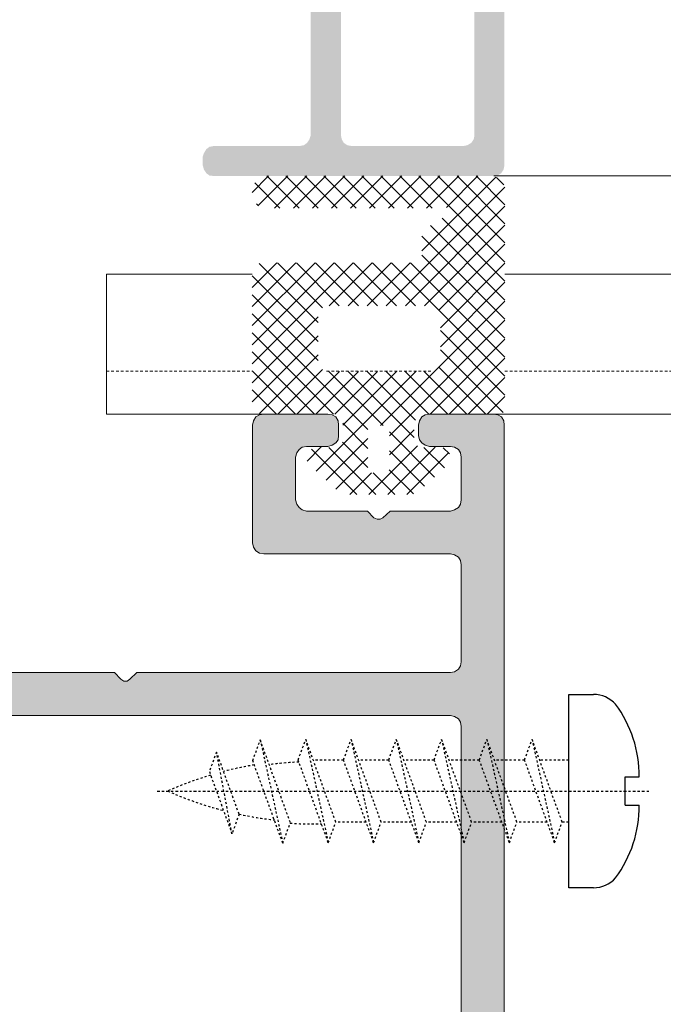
# Model space of a CAD drawing. Header units: millimetres. Extents: x -226731 to 126254, y -16359 to 60195.
# Tile 182 of 256: x -154114 to -154085, y 20846 to 20892. Entities that reach past the tile are written whole.
import ezdxf

# ---------------------------------------------------------------- set-up
doc = ezdxf.new("R2010")
doc.units = ezdxf.units.MM
doc.header["$LTSCALE"] = 0.1
doc.header["$MEASUREMENT"] = 0
doc.linetypes.add('CENTER', pattern=[2, 1.25, -0.25, 0.25, -0.25])
doc.linetypes.add('HIDDEN', pattern=[0.375, 0.25, -0.125])
for name, color, linetype, lineweight in [('01. Aluminium (Main Structure)', 6, 'Continuous', 5), ('0_CCE_ FF_SIDE WALL SPRINKLER', 6, 'Continuous', 0), ('3_Hatch', 8, 'Continuous', 0), ('SPRINKLER COVERAGE AREA', 1, 'Continuous', 9)]:
    doc.layers.add(name, color=color, linetype=linetype, lineweight=lineweight)
for name, color, linetype in [('CENTER LINE', 8, 'CENTER'), ('DRY WALL LINE', 1, 'Continuous'), ('FIRE FIGHTING SERVICES', 5, 'Continuous'), ('HARDWARES', 7, 'Continuous')]:
    doc.layers.add(name, color=color, linetype=linetype)

# ---------------------------------------------------------------- blocks, each defined once
blk = doc.blocks.new('A$C23054C9A')
at = {"layer": '3_Hatch'}
h = blk.add_hatch(color=8, dxfattribs=at)
h.dxf.hatch_style = 1
h.paths.add_polyline_path([(10.36235835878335, 60.5273725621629), (10.36235835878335, 25.99274578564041), (10.32502586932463, 25.82786062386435), (10.21613944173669, 25.645346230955), (10.03258803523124, 25.53542278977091), (9.850073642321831, 25.51675654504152), (4.654635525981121, 25.51675654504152), (4.453454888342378, 25.53542278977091), (4.289606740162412, 25.645346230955), (4.197312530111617, 25.82786062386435), (4.16101705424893, 25.99274578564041), (4.16101705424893, 60.5273725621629), (4.197312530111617, 60.71092396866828), (4.289606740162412, 60.87477211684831), (4.453454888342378, 60.98469555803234), (4.654635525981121, 61.02202804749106), (9.850073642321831, 61.02202804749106), (10.03258803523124, 60.98469555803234), (10.21613944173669, 60.87477211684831), (10.32502586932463, 60.71092396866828)], flags=16)
h.paths.add_polyline_path([(4.16101705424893, 5.890237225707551), (4.106055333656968, 6.091417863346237), (3.996131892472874, 6.256303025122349), (3.84991297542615, 6.366226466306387), (3.648732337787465, 6.402521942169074), (3.246371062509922, 6.402521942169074), (3.063856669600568, 6.366226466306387), (2.898971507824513, 6.256303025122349), (2.789048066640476, 6.091417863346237), (2.752752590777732, 5.890237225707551), (2.752752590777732, 1.902919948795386), (2.69779087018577, 1.701739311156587), (2.587867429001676, 1.536854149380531), (2.441648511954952, 1.426930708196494), (2.240467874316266, 1.408264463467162), (-4.454491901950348, 1.408264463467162), (-4.637006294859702, 1.426930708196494), (-4.801891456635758, 1.536854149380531), (-4.911814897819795, 1.701739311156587), (-4.948110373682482, 1.902919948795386), (-4.948110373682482, 19.49896664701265), (-4.911814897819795, 19.70014728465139), (-4.801891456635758, 19.84636620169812), (-4.637006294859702, 19.95628964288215), (-4.454491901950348, 20.01125136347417), (-1.893068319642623, 20.01125136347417), (-1.710553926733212, 20.04754683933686), (-1.545668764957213, 20.15747028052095), (-1.435745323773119, 20.32235544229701), (-1.399449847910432, 20.50486983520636), (-1.399449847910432, 23.59620736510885), (-1.380783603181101, 23.7973880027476), (-1.271897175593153, 23.96227316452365), (-1.088345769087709, 24.07219660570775), (-0.88716513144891, 24.10849208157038), (2.240467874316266, 24.10849208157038), (2.441648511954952, 24.07219660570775), (2.587867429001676, 23.96227316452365), (2.69779087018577, 23.7973880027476), (2.752752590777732, 23.59620736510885), (2.752752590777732, 19.60889008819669), (2.789048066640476, 19.40770945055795), (2.898971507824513, 19.26149053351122), (3.063856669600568, 19.15156709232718), (3.246371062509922, 19.11527161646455), (3.648732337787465, 19.11527161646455), (3.84991297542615, 19.15156709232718), (3.996131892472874, 19.26149053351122), (4.106055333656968, 19.40770945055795), (4.16101705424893, 19.60889008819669), (4.16101705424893, 23.59620736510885), (4.197312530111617, 23.7973880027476), (4.289606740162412, 23.96227316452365), (4.453454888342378, 24.07219660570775), (4.654635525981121, 24.10849208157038), (9.850073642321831, 24.10849208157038), (10.03258803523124, 24.07219660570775), (10.21613944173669, 23.96227316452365), (10.32502586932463, 23.7973880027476), (10.36235835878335, 23.59620736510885), (10.36235835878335, 1.902919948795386), (10.32502586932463, 1.701739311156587), (10.21613944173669, 1.536854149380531), (10.03258803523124, 1.426930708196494), (9.850073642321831, 1.408264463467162), (4.654635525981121, 1.408264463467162), (4.453454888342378, 1.426930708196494), (4.289606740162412, 1.536854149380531), (4.197312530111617, 1.701739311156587), (4.16101705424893, 1.902919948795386)], flags=16)
h.paths.add_polyline_path([(-6.045270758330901, 4.536934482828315), (-6.35637483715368, 4.225830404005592), (-6.35637483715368, 1.902919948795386), (-6.3937073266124, 1.701739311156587), (-6.502593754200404, 1.536854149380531), (-6.667478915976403, 1.426930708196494), (-6.868659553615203, 1.408264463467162), (-9.246531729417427, 1.408264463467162), (-9.447712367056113, 1.426930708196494), (-9.593931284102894, 1.536854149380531), (-9.70385472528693, 1.701739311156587), (-9.75881644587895, 1.902919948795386), (-9.75881644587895, 2.506461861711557), (-9.795111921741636, 2.688976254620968), (-9.905035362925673, 2.853861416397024), (-10.06992052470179, 2.963784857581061), (-10.25243491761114, 3.000080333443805), (-10.45361555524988, 2.963784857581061), (-10.61850071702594, 2.853861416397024), (-10.72842415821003, 2.688976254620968), (-10.76471963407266, 2.506461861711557), (-10.76471963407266, 0.493618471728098), (-10.72842415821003, 0.3111040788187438), (-10.61850071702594, 0.1462189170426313), (-10.45361555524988, 0.03629547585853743), (-10.25243491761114, -4.035882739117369e-12), (10.25243491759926, -4.035882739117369e-12), (10.453615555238, -0.05496172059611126), (10.59983447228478, -0.1648851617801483), (10.70975791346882, -0.3111040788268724), (10.76471963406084, -0.512284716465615), (10.76471963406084, -1.518187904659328), (10.80101510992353, -1.700702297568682), (10.89227230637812, -1.865587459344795), (11.05715746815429, -1.975510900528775), (11.25833810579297, -1.99314013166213), (11.44085249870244, -1.975510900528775), (11.6057376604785, -1.865587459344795), (11.71566110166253, -1.700702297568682), (11.75195657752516, -1.518187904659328), (11.75195657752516, 61.91800779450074), (11.71566110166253, 62.11918843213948), (11.6057376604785, 62.28407359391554), (11.44085249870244, 62.39296002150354), (11.25833810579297, 62.41162626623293), (-1.746849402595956, 62.41162626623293), (-1.948030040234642, 62.39296002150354), (-2.094248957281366, 62.28407359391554), (-2.20417239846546, 62.11918843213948), (-2.259134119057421, 61.91800779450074), (-2.259134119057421, 61.5156465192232), (-2.20417239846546, 61.3507613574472), (-2.094248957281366, 61.16824696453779), (-1.948030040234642, 61.05832352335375), (-1.746849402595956, 61.02202804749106), (2.240467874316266, 61.02202804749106), (2.441648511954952, 60.98469555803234), (2.587867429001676, 60.87477211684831), (2.69779087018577, 60.71092396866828), (2.752752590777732, 60.5273725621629), (2.752752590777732, 25.99274578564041), (2.69779087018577, 25.82786062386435), (2.587867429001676, 25.645346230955), (2.441648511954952, 25.53542278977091), (2.240467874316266, 25.51675654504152), (-3.832283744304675, 25.51675654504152), (-3.997168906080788, 25.48046106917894), (-4.088426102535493, 25.42549934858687), (-4.179683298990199, 25.37053762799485), (-4.23464501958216, 25.29794667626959), (-4.289606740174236, 25.22431871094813), (-4.308272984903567, 25.13306151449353), (-4.325902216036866, 25.05943354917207), (-4.325902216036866, 24.96817635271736), (-4.308272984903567, 24.87691915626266), (-4.289606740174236, 24.78566195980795), (-4.23464501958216, 24.7120339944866), (-4.179683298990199, 24.63944304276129), (-4.088426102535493, 24.58448132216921), (-3.997168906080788, 24.54818584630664), (-3.88724546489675, 24.51085335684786), (-3.302369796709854, 24.51085335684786), (-3.101189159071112, 24.4558916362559), (-2.953933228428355, 24.34700520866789), (-2.84504680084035, 24.19974927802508), (-2.807714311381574, 23.99856864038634), (-2.807714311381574, 21.9141713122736), (-2.84504680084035, 21.71299067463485), (-2.953933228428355, 21.5481055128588), (-3.101189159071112, 21.43818207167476), (-3.302369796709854, 21.40188659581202), (-8.86283669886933, 21.40188659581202), (-9.045351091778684, 21.43818207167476), (-9.21023625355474, 21.5481055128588), (-9.320159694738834, 21.71299067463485), (-9.356455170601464, 21.9141713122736), (-9.356455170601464, 23.99856864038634), (-9.320159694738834, 24.19974927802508), (-9.21023625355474, 24.34700520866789), (-9.045351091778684, 24.4558916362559), (-8.86283669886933, 24.51085335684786), (-8.331885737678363, 24.51085335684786), (-8.130705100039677, 24.54818584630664), (-7.984486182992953, 24.65707227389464), (-7.874562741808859, 24.80432820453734), (-7.819601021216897, 25.00550884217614), (-7.874562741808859, 25.20668947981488), (-7.984486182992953, 25.35290839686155), (-8.130705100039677, 25.46283183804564), (-8.331885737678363, 25.51675654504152), (-10.25243491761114, 25.51675654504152), (-10.45361555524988, 25.46283183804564), (-10.61850071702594, 25.35290839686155), (-10.72842415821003, 25.20668947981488), (-10.76471963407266, 25.00550884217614), (-10.76471963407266, 17.9081877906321), (-10.72842415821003, 17.70700715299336), (-10.61850071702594, 17.54212199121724), (-10.45361555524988, 17.43219855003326), (-10.25243491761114, 17.39590307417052), (-9.868739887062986, 17.39590307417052), (-9.667559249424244, 17.43219855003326), (-9.48504485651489, 17.54212199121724), (-9.41141689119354, 17.70700715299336), (-9.356455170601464, 17.9081877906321), (-9.356455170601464, 19.49896664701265), (-9.320159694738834, 19.70014728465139), (-9.21023625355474, 19.84636620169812), (-9.045351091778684, 19.95628964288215), (-8.86283669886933, 20.01125136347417), (-6.868659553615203, 20.01125136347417), (-6.667478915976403, 19.95628964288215), (-6.502593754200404, 19.84636620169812), (-6.3937073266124, 19.70014728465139), (-6.35637483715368, 19.49896664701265), (-6.35637483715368, 10.24362030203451), (-6.3937073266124, 10.06110590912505), (-6.502593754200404, 9.896220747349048), (-6.667478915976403, 9.786297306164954), (-6.868659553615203, 9.731335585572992), (-8.86283669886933, 9.731335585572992), (-9.045351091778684, 9.786297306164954), (-9.21023625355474, 9.896220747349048), (-9.320159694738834, 10.06110590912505), (-9.356455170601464, 10.24362030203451), (-9.356455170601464, 11.30448521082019), (-9.41141689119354, 11.4869996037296), (-9.48504485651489, 11.65188476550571), (-9.667559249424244, 11.76180820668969), (-9.868739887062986, 11.79810368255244), (-10.25243491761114, 11.79810368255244), (-10.45361555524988, 11.76180820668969), (-10.61850071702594, 11.65188476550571), (-10.72842415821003, 11.4869996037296), (-10.76471963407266, 11.30448521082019), (-10.76471963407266, 6.987397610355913), (-10.74709040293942, 6.859844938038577), (-10.70975791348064, 6.768587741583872), (-10.65479619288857, 6.694959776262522), (-10.59983447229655, 6.639998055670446), (-10.54590976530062, 6.585036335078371), (-10.47228179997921, 6.548740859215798), (-10.39865383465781, 6.512445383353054), (-10.32606288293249, 6.493779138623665), (-10.25243491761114, 6.493779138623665), (-10.16117772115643, 6.493779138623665), (-10.08858676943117, 6.530074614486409), (-10.01495880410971, 6.567407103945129), (-9.941330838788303, 6.603702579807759), (-9.887406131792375, 6.676293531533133), (-9.8324444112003, 6.74992149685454), (-9.75881644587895, 6.987397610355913), (-9.75881644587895, 7.590939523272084), (-9.70385472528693, 7.792120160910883), (-9.593931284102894, 7.957005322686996), (-9.447712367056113, 8.066928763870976), (-9.246531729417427, 8.085595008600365), (-6.868659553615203, 8.085595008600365), (-6.667478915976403, 8.066928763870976), (-6.502593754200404, 7.957005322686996), (-6.3937073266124, 7.792120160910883), (-6.35637483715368, 7.590939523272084), (-6.35637483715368, 5.268029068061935), (-6.045270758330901, 4.956924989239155), (-5.954013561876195, 4.829372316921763), (-5.954013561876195, 4.664487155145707)])
blk = doc.blocks.new('A$C768C5112')
at = {"layer": '3_Hatch'}
h = blk.add_hatch(color=8, dxfattribs=at)
h.dxf.hatch_style = 1
h.paths.add_polyline_path([(-4.223506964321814, -41.98522546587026), (-3.912497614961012, -41.67421611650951), (-3.912497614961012, -37.70677351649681), (-4.498231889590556, -36.68251605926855), (-4.498231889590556, -2.487038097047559), (-4.461947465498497, -2.304579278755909), (-4.352057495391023, -2.139744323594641), (-4.205883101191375, -2.029854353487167), (-4.004763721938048, -1.993569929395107), (4.004763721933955, -1.993569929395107), (4.188259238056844, -2.029854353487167), (4.35205749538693, -2.139744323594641), (4.461947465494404, -2.304579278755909), (4.516892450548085, -2.487038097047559), (4.516892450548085, -36.68251605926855), (3.894873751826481, -37.70677351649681), (3.894873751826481, -41.67421611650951), (4.205883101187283, -41.98522546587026), (4.297112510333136, -42.13139986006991), (4.297112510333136, -42.27757425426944), (4.205883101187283, -42.42374864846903), (3.894873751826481, -42.71713413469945), (3.894873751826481, -46.6845767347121), (4.516892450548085, -47.70883419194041), (4.516892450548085, -53.70716784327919), (4.461947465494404, -53.8896266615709), (4.35205749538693, -54.05446161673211), (4.188259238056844, -54.16435158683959), (4.004763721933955, -54.2006360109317), (-4.004763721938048, -54.2006360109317), (-4.205883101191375, -54.16435158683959), (-4.352057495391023, -54.05446161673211), (-4.461947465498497, -53.8896266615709), (-4.498231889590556, -53.70716784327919), (-4.498231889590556, -47.70883419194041), (-3.912497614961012, -46.6845767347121), (-3.912497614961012, -42.71713413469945), (-4.223506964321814, -42.42374864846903), (-4.278451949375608, -42.27757425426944), (-4.278451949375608, -42.13139986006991)], flags=16)
h.paths.add_polyline_path([(10.03938179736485, -54.01714049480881), (9.984436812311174, -54.2006360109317), (9.965776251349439, -54.38309482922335), (9.856922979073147, -54.54792978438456), (9.692088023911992, -54.65781975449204), (9.509629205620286, -54.69410417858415), (7.003930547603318, -54.69410417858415), (6.821471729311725, -54.65781975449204), (6.637976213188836, -54.54792978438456), (6.528086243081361, -54.38309482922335), (6.510462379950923, -54.2006360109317), (6.510462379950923, -2.487038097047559), (6.528086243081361, -2.304579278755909), (6.637976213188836, -2.139744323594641), (6.821471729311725, -2.029854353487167), (7.003930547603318, -1.993569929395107), (11.88677733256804, -1.993569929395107), (12.17912612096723, -1.682560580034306), (12.32530051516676, -1.591331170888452), (12.47147490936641, -1.591331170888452), (12.59898874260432, -1.682560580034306), (12.92865865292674, -1.993569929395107), (27.50255676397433, -1.993569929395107), (27.68605228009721, -2.029854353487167), (27.86851109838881, -2.139744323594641), (27.95974050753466, -2.304579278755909), (27.99602493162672, -2.487038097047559), (27.99602493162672, -6.985269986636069), (27.95974050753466, -7.186389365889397), (27.86851109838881, -7.351224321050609), (27.68605228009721, -7.461114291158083), (27.50255676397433, -7.497398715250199), (18.81710233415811, -7.497398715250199), (18.61598295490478, -7.533683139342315), (18.45114799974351, -7.64357310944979), (18.34125802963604, -7.808408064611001), (18.30497360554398, -8.009527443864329), (18.30497360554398, -13.47707180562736), (18.34125802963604, -13.67819118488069), (18.45114799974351, -13.86065000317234), (18.61598295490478, -13.95291611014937), (18.81710233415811, -13.98920053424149), (21.79760859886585, -13.98920053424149), (21.99872797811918, -13.95291611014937), (22.16356293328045, -13.86065000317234), (22.27241620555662, -13.67819118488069), (22.29107676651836, -13.47707180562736), (22.29107676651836, -13.00122750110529), (22.27241620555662, -12.80010812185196), (22.16356293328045, -12.65393372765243), (21.99872797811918, -12.5440437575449), (21.79760859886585, -12.49013547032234), (20.80963556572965, -12.49013547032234), (20.60851618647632, -12.4528143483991), (20.46234179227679, -12.34292437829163), (20.35245182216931, -12.19674998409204), (20.29750683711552, -11.99563060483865), (20.29750683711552, -10.00309737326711), (20.35245182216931, -9.801977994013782), (20.46234179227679, -9.655803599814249), (20.60851618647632, -9.545913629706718), (20.80963556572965, -9.49096864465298), (23.64396743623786, -9.49096864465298), (23.93735292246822, -9.179959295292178), (24.08352731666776, -9.106353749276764), (24.2297017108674, -9.106353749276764), (24.35721554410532, -9.179959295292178), (24.68688545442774, -9.49096864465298), (27.50255676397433, -9.49096864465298), (27.68605228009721, -9.545913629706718), (27.86851109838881, -9.655803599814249), (27.95974050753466, -9.801977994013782), (27.99602493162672, -10.00309737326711), (27.99602493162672, -11.99563060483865), (27.95974050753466, -12.19674998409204), (27.86851109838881, -12.34292437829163), (27.68605228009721, -12.4528143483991), (27.50255676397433, -12.49013547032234), (26.51562042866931, -12.49013547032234), (26.31450104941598, -12.5440437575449), (26.16832665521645, -12.65393372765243), (26.05843668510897, -12.80010812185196), (26.00349170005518, -13.00122750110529), (26.00349170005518, -13.47707180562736), (26.05843668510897, -13.67819118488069), (26.16832665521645, -13.86065000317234), (26.31450104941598, -13.95291611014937), (26.51562042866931, -13.98920053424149), (29.51375055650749, -13.98920053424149), (29.69724607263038, -13.95291611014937), (29.86208102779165, -13.86065000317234), (29.97093430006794, -13.67819118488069), (29.98959486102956, -13.47707180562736), (29.97093430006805, 81.00442663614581), (29.86208102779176, 81.1879221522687), (29.77966355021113, 81.24286713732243), (29.69724607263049, 81.29781212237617), (29.60549831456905, 81.3066240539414), (29.5137505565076, 81.31543598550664), (-29.51375055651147, 81.31543598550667), (-29.7148699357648, 81.2978121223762), (-29.86104432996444, 81.18792215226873), (-29.97093430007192, 81.00442663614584), (-30.00721872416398, 80.84062837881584), (-30.00721872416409, -13.47707180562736), (-29.97093430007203, -13.67819118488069), (-29.86104432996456, -13.86065000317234), (-29.71486993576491, -13.95291611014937), (-29.51375055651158, -13.98920053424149), (-26.4959231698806, -13.98920053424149), (-26.31346435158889, -13.95291611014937), (-26.14862939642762, -13.86065000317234), (-26.03873942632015, -13.67819118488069), (-26.00245500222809, -13.47707180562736), (-26.00245500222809, -13.00122750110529), (-26.03873942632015, -12.80010812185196), (-26.14862939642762, -12.65393372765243), (-26.31346435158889, -12.5440437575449), (-26.4959231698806, -12.49013547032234), (-27.52018062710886, -12.49013547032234), (-27.68501558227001, -12.4528143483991), (-27.86747440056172, -12.34292437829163), (-27.97736437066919, -12.19674998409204), (-28.01364879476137, -11.99563060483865), (-28.01364879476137, -10.00309737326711), (-27.97736437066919, -9.801977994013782), (-27.86747440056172, -9.655803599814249), (-27.68501558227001, -9.545913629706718), (-27.52018062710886, -9.49096864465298), (-24.68584875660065, -9.49096864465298), (-24.37483940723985, -9.179959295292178), (-24.24732557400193, -9.106353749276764), (-24.06383005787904, -9.106353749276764), (-23.93631622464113, -9.179959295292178), (-23.62530687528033, -9.49096864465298), (-20.80963556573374, -9.49096864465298), (-20.60851618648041, -9.545913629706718), (-20.44368123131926, -9.655803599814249), (-20.33379126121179, -9.801977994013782), (-20.29750683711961, -10.00309737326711), (-20.29750683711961, -11.99563060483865), (-20.33379126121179, -12.19674998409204), (-20.44368123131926, -12.34292437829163), (-20.60851618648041, -12.4528143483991), (-20.80963556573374, -12.49013547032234), (-21.81523246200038, -12.49013547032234), (-22.01635184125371, -12.5440437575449), (-22.16252623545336, -12.65393372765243), (-22.27241620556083, -12.80010812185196), (-22.30870062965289, -13.00122750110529), (-22.30870062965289, -13.47707180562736), (-22.27241620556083, -13.67819118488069), (-22.16252623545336, -13.86065000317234), (-22.01635184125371, -13.95291611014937), (-21.81523246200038, -13.98920053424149), (-18.79740507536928, -13.98920053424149), (-18.61494625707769, -13.95291611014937), (-18.45011130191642, -13.86065000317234), (-18.34125802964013, -13.67819118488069), (-18.30393690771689, -13.47707180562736), (-18.30393690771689, -8.009527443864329), (-18.34125802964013, -7.808408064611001), (-18.45011130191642, -7.64357310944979), (-18.61494625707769, -7.533683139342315), (-18.79740507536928, -7.497398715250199), (-27.52018062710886, -7.497398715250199), (-27.68501558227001, -7.461114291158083), (-27.86747440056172, -7.351224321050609), (-27.97736437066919, -7.186389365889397), (-28.01364879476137, -6.985269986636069), (-28.01364879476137, -2.487038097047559), (-27.97736437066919, -2.304579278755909), (-27.86747440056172, -2.139744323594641), (-27.68501558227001, -2.029854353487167), (-27.52018062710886, -1.993569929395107), (-12.92762195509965, -1.993569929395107), (-12.61764930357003, -1.682560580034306), (-12.48909877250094, -1.591331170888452), (-12.3429243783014, -1.591331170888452), (-12.17808942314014, -1.682560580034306), (-11.86708007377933, -1.993569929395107), (-7.002893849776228, -1.993569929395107), (-6.801774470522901, -2.029854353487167), (-6.655600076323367, -2.139744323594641), (-6.545710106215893, -2.304579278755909), (-6.509425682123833, -2.487038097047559), (-6.509425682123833, -54.2006360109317), (-6.545710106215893, -54.38309482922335), (-6.655600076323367, -54.54792978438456), (-6.801774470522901, -54.65781975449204), (-7.002893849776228, -54.69410417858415), (-9.508592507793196, -54.69410417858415), (-9.709711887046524, -54.65781975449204), (-9.855886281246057, -54.54792978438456), (-9.965776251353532, -54.38309482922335), (-10.0020606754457, -54.2006360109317), (-10.03834509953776, -54.01714049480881), (-10.14823506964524, -53.83468167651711), (-10.31307002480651, -53.72479170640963), (-10.4955288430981, -53.70716784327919), (-11.50216243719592, -53.70716784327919), (-11.70328181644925, -53.72479170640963), (-11.8494562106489, -53.83468167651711), (-11.95934618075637, -54.01714049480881), (-12.01325446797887, -54.2006360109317), (-12.01325446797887, -56.21182980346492), (-11.95934618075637, -56.39532531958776), (-11.8494562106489, -56.55912357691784), (-11.70328181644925, -56.66901354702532), (-11.50216243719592, -56.68767410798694), (-0.5297525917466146, -56.68767410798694), (-0.201119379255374, -56.39532531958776), (-0.07256884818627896, -56.3217197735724), (0.07360554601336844, -56.3217197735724), (0.2197799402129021, -56.39532531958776), (0.5121287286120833, -56.68767410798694), (11.50216243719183, -56.68767410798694), (11.68565795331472, -56.66901354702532), (11.8494562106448, -56.55912357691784), (11.95934618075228, -56.39532531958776), (12.01429116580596, -56.21182980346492), (12.01429116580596, -54.2006360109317), (11.95934618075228, -54.01714049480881), (11.8494562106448, -53.83468167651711), (11.68565795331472, -53.72479170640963), (11.50216243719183, -53.70716784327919), (10.4965655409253, -53.70716784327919), (10.29544616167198, -53.72479170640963), (10.14927176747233, -53.83468167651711)])
h.paths.add_polyline_path([(27.99602493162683, 77.82280099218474), (27.95974050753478, 78.0062965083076), (27.86851109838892, 78.1887553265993), (27.68605228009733, 78.29864529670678), (27.50255676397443, 78.33492972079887), (-27.52018062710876, 78.3349297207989), (-27.6850155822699, 78.29864529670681), (-27.8674744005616, 78.18875532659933), (-27.97736437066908, 78.00629650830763), (-28.01364879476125, 77.82280099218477), (-28.01364879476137, 0.5121287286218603), (-27.97736437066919, 0.3110093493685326), (-27.86747440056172, 0.1648349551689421), (-27.68501558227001, 0.05494498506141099), (-27.52018062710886, 7.73070496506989e-12), (27.50255676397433, 7.73070496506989e-12), (27.68605228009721, 0.05494498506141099), (27.86851109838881, 0.1648349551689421), (27.95974050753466, 0.3110093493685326), (27.99602493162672, 0.5121287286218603)], flags=16)
at = {"layer": '01. Aluminium (Main Structure)', "color": 8, "linetype": 'ByBlock'}
for p, q in [((29.98959486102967, 80.84062837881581), (29.98959486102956, -13.47707180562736)), ((27.99602493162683, 77.82280099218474), (27.99602493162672, 0.5121287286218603)), ((27.99602493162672, 0.5121287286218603), (27.95974050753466, 0.3110093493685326)), ((27.50255676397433, 7.73070496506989e-12), (-27.52018062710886, 7.73070496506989e-12)), ((27.68605228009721, 0.05494498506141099), (27.50255676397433, 7.73070496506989e-12)), ((27.86851109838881, 0.1648349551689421), (27.68605228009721, 0.05494498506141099)), ((27.95974050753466, 0.3110093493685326), (27.86851109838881, 0.1648349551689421)), ((11.88677733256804, -1.993569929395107), (12.17912612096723, -1.682560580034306)), ((12.17912612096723, -1.682560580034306), (12.32530051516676, -1.591331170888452)), ((12.32530051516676, -1.591331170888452), (12.47147490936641, -1.591331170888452)), ((12.47147490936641, -1.591331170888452), (12.59898874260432, -1.682560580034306)), ((12.59898874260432, -1.682560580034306), (12.92865865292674, -1.993569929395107)), ((7.003930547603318, -1.993569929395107), (11.88677733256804, -1.993569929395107)), ((12.92865865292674, -1.993569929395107), (27.50255676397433, -1.993569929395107)), ((27.50255676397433, -1.993569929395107), (27.68605228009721, -2.029854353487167)), ((27.68605228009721, -2.029854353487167), (27.86851109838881, -2.139744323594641)), ((27.86851109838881, -2.139744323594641), (27.95974050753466, -2.304579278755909)), ((27.95974050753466, -2.304579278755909), (27.99602493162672, -2.487038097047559)), ((27.99602493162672, -2.487038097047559), (27.99602493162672, -6.985269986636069)), ((27.95974050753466, -7.186389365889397), (27.86851109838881, -7.351224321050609)), ((27.99602493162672, -6.985269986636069), (27.95974050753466, -7.186389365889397)), ((18.34125802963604, -7.808408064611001), (18.45114799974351, -7.64357310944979)), ((18.45114799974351, -7.64357310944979), (18.61598295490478, -7.533683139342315)), ((18.61598295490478, -7.533683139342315), (18.81710233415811, -7.497398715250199)), ((27.50255676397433, -7.497398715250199), (18.81710233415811, -7.497398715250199)), ((27.68605228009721, -7.461114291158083), (27.50255676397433, -7.497398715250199)), ((27.86851109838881, -7.351224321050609), (27.68605228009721, -7.461114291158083)), ((18.30497360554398, -8.009527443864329), (18.34125802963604, -7.808408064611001)), ((18.30497360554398, -8.009527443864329), (18.30497360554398, -13.47707180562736)), ((23.93735292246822, -9.179959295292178), (24.08352731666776, -9.106353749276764)), ((24.08352731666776, -9.106353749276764), (24.2297017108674, -9.106353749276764)), ((24.2297017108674, -9.106353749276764), (24.35721554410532, -9.179959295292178)), ((20.46234179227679, -9.655803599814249), (20.60851618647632, -9.545913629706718)), ((20.60851618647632, -9.545913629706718), (20.80963556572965, -9.49096864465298)), ((20.80963556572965, -9.49096864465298), (23.64396743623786, -9.49096864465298)), ((23.64396743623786, -9.49096864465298), (23.93735292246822, -9.179959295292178)), ((24.35721554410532, -9.179959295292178), (24.68688545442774, -9.49096864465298)), ((24.68688545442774, -9.49096864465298), (27.50255676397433, -9.49096864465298)), ((27.50255676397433, -9.49096864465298), (27.68605228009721, -9.545913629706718)), ((27.68605228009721, -9.545913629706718), (27.86851109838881, -9.655803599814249)), ((20.29750683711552, -10.00309737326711), (20.35245182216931, -9.801977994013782)), ((20.29750683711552, -11.99563060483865), (20.29750683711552, -10.00309737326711)), ((20.35245182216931, -9.801977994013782), (20.46234179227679, -9.655803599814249)), ((27.86851109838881, -9.655803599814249), (27.95974050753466, -9.801977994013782)), ((27.95974050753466, -9.801977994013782), (27.99602493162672, -10.00309737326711)), ((27.99602493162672, -10.00309737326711), (27.99602493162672, -11.99563060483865)), ((20.35245182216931, -12.19674998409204), (20.29750683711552, -11.99563060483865)), ((20.46234179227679, -12.34292437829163), (20.35245182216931, -12.19674998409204)), ((20.60851618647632, -12.4528143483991), (20.46234179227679, -12.34292437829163)), ((27.86851109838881, -12.34292437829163), (27.68605228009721, -12.4528143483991)), ((27.95974050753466, -12.19674998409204), (27.86851109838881, -12.34292437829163)), ((27.99602493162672, -11.99563060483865), (27.95974050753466, -12.19674998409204)), ((20.80963556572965, -12.49013547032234), (20.60851618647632, -12.4528143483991)), ((21.79760859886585, -12.49013547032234), (20.80963556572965, -12.49013547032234)), ((21.79760859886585, -12.49013547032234), (21.99872797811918, -12.5440437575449)), ((21.99872797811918, -12.5440437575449), (22.16356293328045, -12.65393372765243)), ((22.16356293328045, -12.65393372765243), (22.27241620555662, -12.80010812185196)), ((22.27241620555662, -12.80010812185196), (22.29107676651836, -13.00122750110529)), ((26.00349170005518, -13.00122750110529), (26.05843668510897, -12.80010812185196)), ((26.05843668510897, -12.80010812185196), (26.16832665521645, -12.65393372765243)), ((26.16832665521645, -12.65393372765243), (26.31450104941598, -12.5440437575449)), ((26.31450104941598, -12.5440437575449), (26.51562042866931, -12.49013547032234)), ((27.50255676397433, -12.49013547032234), (26.51562042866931, -12.49013547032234)), ((27.68605228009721, -12.4528143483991), (27.50255676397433, -12.49013547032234)), ((22.29107676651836, -13.00122750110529), (22.29107676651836, -13.47707180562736)), ((26.00349170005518, -13.00122750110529), (26.00349170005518, -13.47707180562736)), ((18.34125802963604, -13.67819118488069), (18.30497360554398, -13.47707180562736)), ((18.45114799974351, -13.86065000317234), (18.34125802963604, -13.67819118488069)), ((22.27241620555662, -13.67819118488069), (22.16356293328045, -13.86065000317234)), ((22.29107676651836, -13.47707180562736), (22.27241620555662, -13.67819118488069)), ((26.05843668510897, -13.67819118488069), (26.00349170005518, -13.47707180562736)), ((26.16832665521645, -13.86065000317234), (26.05843668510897, -13.67819118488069)), ((29.97093430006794, -13.67819118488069), (29.86208102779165, -13.86065000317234)), ((29.98959486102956, -13.47707180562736), (29.97093430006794, -13.67819118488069)), ((18.61598295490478, -13.95291611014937), (18.45114799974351, -13.86065000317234)), ((18.81710233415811, -13.98920053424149), (18.61598295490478, -13.95291611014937)), ((18.81710233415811, -13.98920053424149), (21.79760859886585, -13.98920053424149)), ((21.99872797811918, -13.95291611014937), (21.79760859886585, -13.98920053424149)), ((22.16356293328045, -13.86065000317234), (21.99872797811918, -13.95291611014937)), ((26.31450104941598, -13.95291611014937), (26.16832665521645, -13.86065000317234)), ((26.51562042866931, -13.98920053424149), (26.31450104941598, -13.95291611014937)), ((26.51562042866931, -13.98920053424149), (29.51375055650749, -13.98920053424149)), ((29.69724607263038, -13.95291611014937), (29.51375055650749, -13.98920053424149)), ((29.86208102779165, -13.86065000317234), (29.69724607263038, -13.95291611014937))]:
    blk.add_line(p, q, dxfattribs=at)
blk = doc.blocks.new('*U432')
at = {"layer": 'CENTER LINE', "color": 8, "linetype": 'CENTER'}
blk.add_line((0, -19.12470507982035), (0, 3.774010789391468), dxfattribs=at)
at = {"layer": 'HARDWARES', "color": 8, "linetype": 'Continuous'}
for p, q in [((-0.6609298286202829, 2.613080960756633), (-0.6609298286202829, 3.274010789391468)), ((0.6609298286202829, 2.613080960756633), (0.6609298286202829, 3.274010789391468)), ((0.6609298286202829, 2.613080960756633), (-0.6609298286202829, 2.613080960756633)), ((-4.488571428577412, 0), (-4.488571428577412, 1.150185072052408)), ((4.488571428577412, 1.150184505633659), (4.488571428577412, 0)), ((4.488571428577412, 0), (-4.488571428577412, 0))]:
    blk.add_line(p, q, dxfattribs=at)
at = {"layer": 'HARDWARES', "color": 8}
for p, q in [((4.488571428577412, 0.817582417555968), (4.488571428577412, 0)), ((4.488571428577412, 0), (-4.488571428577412, 0))]:
    blk.add_line(p, q, dxfattribs=at)
at = {"layer": 'HARDWARES', "color": 8, "linetype": 'HIDDEN'}
for p, q in [((1.440000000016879, 0), (1.440000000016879, -0.3061200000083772)), ((1.440000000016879, -1.004879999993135), (1.440000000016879, -2.408519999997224)), ((-1.440000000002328, -2.053199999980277), (-1.440000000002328, -3.456749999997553)), ((1.440000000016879, -3.107279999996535), (1.440000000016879, -4.510920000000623)), ((-1.440000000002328, -4.155599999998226), (-1.440000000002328, -5.559150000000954)), ((1.440000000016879, -5.209680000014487), (1.440000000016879, -6.613320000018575)), ((-1.440000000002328, -6.258000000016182), (-1.440000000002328, -7.661550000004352)), ((1.440000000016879, -7.312080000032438), (1.440000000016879, -8.715720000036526)), ((-1.440000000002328, -8.360400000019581), (-1.440000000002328, -9.763950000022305)), ((1.440000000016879, -9.414480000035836), (1.440000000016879, -10.81812000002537)), ((-1.440000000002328, -10.46280000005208), (-1.440000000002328, -11.8663500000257)), ((1.076159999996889, -15.31407514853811), (-1.811639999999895, -16.36515514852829)), ((1.076159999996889, -15.31407514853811), (1.986480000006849, -15.64551514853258)), ((1.986480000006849, -15.64551514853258), (-1.811639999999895, -16.36515514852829)), ((-0.9011999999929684, -16.69647514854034), (1.986480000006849, -15.64551514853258)), ((-1.811639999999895, -16.36515514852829), (-0.9011999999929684, -16.69647514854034))]:
    blk.add_line(p, q, dxfattribs=at)
for points in [[(-1.440000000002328, 1.45519e-11), (-1.440000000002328, -1.354349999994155)], [(2.400000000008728, -0.655559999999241), (1.440000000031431, -0.3061199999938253), (-2.399999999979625, -1.703759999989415), (2.400000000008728, -0.655559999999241), (-1.440000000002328, -2.053200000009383), (-2.399999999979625, -1.703759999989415)], [(2.400000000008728, -2.757960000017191), (1.440000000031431, -2.408519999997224), (-2.399999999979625, -3.806160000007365), (2.400000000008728, -2.757960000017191), (-1.440000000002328, -4.155599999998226), (-2.399999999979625, -3.806160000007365)], [(2.400000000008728, -4.860360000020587), (1.440000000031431, -4.510920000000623), (-2.399999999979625, -5.908560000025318), (2.400000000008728, -4.860360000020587), (-1.440000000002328, -6.258000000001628), (-2.399999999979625, -5.908560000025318)], [(2.400000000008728, -6.962760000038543), (1.440000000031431, -6.613320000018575), (-2.399999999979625, -8.010960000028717), (2.400000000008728, -6.962760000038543), (-1.440000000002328, -8.360400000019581), (-2.399999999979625, -8.010960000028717)], [(2.400000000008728, -9.06516000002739), (1.440000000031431, -8.715720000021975), (-2.399999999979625, -10.11336000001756), (2.400000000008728, -9.06516000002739), (-1.440000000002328, -10.46280000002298), (-2.399999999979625, -10.11336000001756)], [(2.400000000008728, -11.17120999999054), (1.440000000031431, -10.82176999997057), (-2.399999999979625, -12.21940999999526), (2.400000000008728, -11.17120999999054), (-1.440000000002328, -12.56885000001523), (-2.399999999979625, -12.21940999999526)], [(2.428054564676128, -13.28330415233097), (1.468054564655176, -12.93386415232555), (-2.371945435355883, -14.33150415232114), (2.428054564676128, -13.28330415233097), (-1.411945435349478, -14.68094415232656), (-2.371945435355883, -14.33150415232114)]]:
    blk.add_lwpolyline(points, dxfattribs=at)
at = {"layer": 'HARDWARES', "color": 8, "linetype": 'Continuous'}
for centre, radius, start, end in [((-0.7055913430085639, -2.297439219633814), 5.571559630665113, 89.54071651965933, 126.6337815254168), ((0.7055912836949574, -2.297439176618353), 5.571559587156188, 53.36621261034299, 90.45928287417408), ((-3.117142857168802, 1.150185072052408), 1.37142857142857, 131.7376037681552, 180), ((3.117142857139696, 1.150184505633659), 1.37142857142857, 0, 48.2623911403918)]:
    blk.add_arc(centre, radius, start, end, dxfattribs=at)
at = {"layer": 'HARDWARES', "color": 8, "linetype": 'HIDDEN'}
for centre, radius, start, end in [((-15.26299043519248, -11.79904749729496), 16.79315957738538, 356.0960692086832, 1.058428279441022), ((15.43309956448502, -11.79904749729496), 16.79315957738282, 182.5080075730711, 187.2926171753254), ((-15.34804499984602, -11.81309849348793), 16.79315957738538, 347.9668111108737, 353.6815361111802), ((15.34804499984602, -11.81309849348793), 16.79315957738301, 189.5794861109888, 194.562172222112), ((-15.34804499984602, -11.81309849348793), 16.79315957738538, 336.0565194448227, 345.4243000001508), ((15.34804499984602, -11.81309849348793), 16.79315957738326, 196.6931290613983, 203.9434805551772)]:
    blk.add_arc(centre, radius, start, end, dxfattribs=at)
blk = doc.blocks.new('*U435')
at = {"layer": '3_Hatch'}
h = blk.add_hatch(dxfattribs=at)
h.set_pattern_fill('ANSI37', color=8, scale=5)
h.set_pattern_definition([(45, (-3600337.521175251, -1228450.962727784), (-0.4419417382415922, 0.4419417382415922), []), (135, (-3600337.521175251, -1228450.962727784), (-0.4419417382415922, -0.4419417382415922), [])])
edge = h.paths.add_edge_path(flags=16)
edge.add_line((-27.02557416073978, 100.9353359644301), (-27.02557391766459, 102.9922385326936))
edge.add_arc((-26.52557391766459, 102.9922384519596), 0.4999999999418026, 89.99998844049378, 179.999990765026, ccw=False)
edge.add_line((-26.52557381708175, 103.4922384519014), (-21.84557433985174, 103.4922375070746))
edge.add_arc((-21.84557444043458, 102.992237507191), 0.4999999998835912, -9.274355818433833e-06, 89.99998844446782, ccw=False)
edge.add_line((-21.34557444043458, 102.9922374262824), (-21.34557468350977, 100.9353348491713))
edge.add_arc((-21.84557468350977, 100.9353349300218), 0.500000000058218, 269.9999883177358, 359.9999907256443, ccw=False)
edge.add_line((-21.84557478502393, 100.4353349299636), (-26.52557426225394, 100.4353358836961))
edge.add_arc((-26.52557416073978, 100.9353358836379), 0.4999999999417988, 179.9999907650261, 269.99998835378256, ccw=False)
edge = h.paths.add_edge_path(flags=16)
edge.add_line((-23.855957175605, 106.0046557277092), (-24.45521685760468, 106.0046557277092))
edge.add_arc((-24.45521685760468, 106.2046557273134), 0.1999999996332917, 180, 269.9999999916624, ccw=False)
edge.add_line((-24.65521685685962, 106.2046557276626), (-24.65521685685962, 107.9978308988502))
edge.add_arc((-24.45521685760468, 107.9978308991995), 0.1999999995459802, 89.99999999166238, 180, ccw=False)
edge.add_line((-24.45521685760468, 108.1978308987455), (-23.855957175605, 108.1978308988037))
edge.add_arc((-23.855957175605, 107.997830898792), 0.2000000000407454, 0, 90.00000004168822, ccw=False)
edge.add_line((-23.65595717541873, 107.997830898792), (-23.65595717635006, 106.2046557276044))
edge.add_arc((-23.855957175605, 106.204655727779), 0.2000000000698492, 270.0000000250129, 360, ccw=False)
edge = h.paths.add_edge_path()
edge.add_line((-26.02325532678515, 109.0662557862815), (-27.44695648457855, 107.7523584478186))
edge.add_arc((-26.93778407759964, 107.536807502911), 0.5529183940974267, 157.0553165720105, 290.8746305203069)
edge.add_line((-26.74076580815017, 107.0201813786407), (-26.24076580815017, 107.0201812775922))
edge.add_arc((-26.21088184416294, 106.6117028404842), 0.409570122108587, -15.274822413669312, 94.18426017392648, ccw=False)
edge.add_line((-25.81578049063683, 106.5038019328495), (-25.81576864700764, 105.9465910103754))
edge.add_arc((-26.34721969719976, 105.9888483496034), 0.5331284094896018, 284.20778710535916, 355.45379770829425, ccw=False)
edge.add_line((-26.21636911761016, 105.4720272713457), (-29.78904490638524, 105.4718758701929))
edge.add_arc((-29.77557348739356, 105.222239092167), 0.250000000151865, 93.08891792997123, 179.9999883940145)
edge.add_line((-30.02557348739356, 105.2222391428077), (-30.02557545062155, 94.94416664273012))
edge.add_arc((-29.26374882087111, 95.18833341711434), 0.7999982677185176, 197.7707460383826, 256.1410221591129)
edge.add_line((-29.45537478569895, 94.41162451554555), (-18.74641888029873, 94.41161990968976))
edge.add_arc((-19.12635847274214, 95.16166100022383), 0.8407828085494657, 296.8648754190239, 423.1227294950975)
edge.add_line((-18.74625662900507, 95.91161987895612), (-26.98108857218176, 95.91162154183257))
edge.add_arc((-27.17070124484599, 96.07455414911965), 0.2500000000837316, 89.99998832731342, 319.32780379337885, ccw=False)
edge.add_line((-27.17070119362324, 96.32455414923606), (-26.4035027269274, 96.80961300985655))
edge.add_arc((-26.6707009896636, 97.2322299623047), 0.5000000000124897, 302.3029944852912, 359.9999839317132)
edge.add_line((-26.1707009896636, 97.23222982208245), (-26.17070070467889, 98.2455479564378))
edge.add_arc((-25.97070071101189, 98.24549856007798), 0.2000000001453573, 89.99998836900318, 179.985848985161, ccw=False)
edge.add_line((-25.97070067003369, 98.44549856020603), (-18.78557491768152, 98.44549710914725))
edge.add_arc((-18.78557481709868, 98.94549710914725), 0.5000000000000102, 269.999988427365, 359.9999892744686)
edge.add_line((-18.28557481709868, 98.94549701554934), (-18.28557379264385, 104.9718927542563))
edge.add_arc((-18.78557379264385, 104.9718928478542), 0.5000000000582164, 359.9999892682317, 449.9977882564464)
edge.add_line((-18.78555449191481, 105.4718928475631), (-22.0947777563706, 105.4720205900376))
edge.add_arc((-21.96392696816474, 105.9888416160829), 0.5331284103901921, 184.5461790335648, 255.79218964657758, ccw=False)
edge.add_line((-22.49537803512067, 105.9465844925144), (-22.49537792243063, 106.5037954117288))
edge.add_arc((-22.09798023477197, 106.6093163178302), 0.4111685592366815, 86.15278196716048, 194.8705837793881, ccw=False)
edge.add_line((-22.07039239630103, 107.0195583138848), (-21.57039235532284, 107.0201744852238))
edge.add_arc((-21.37337387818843, 107.5368005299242), 0.5529183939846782, 249.125346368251, 382.944660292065)
edge.add_line((-20.8642013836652, 107.7523512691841), (-22.28790201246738, 109.066249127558))
edge.add_arc((-22.73640515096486, 108.4037957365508), 0.7999997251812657, 55.90068356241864, 89.99987034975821)
edge.add_line((-22.73640334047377, 109.2037954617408), (-25.5747522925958, 109.2038018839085))
edge.add_arc((-25.57475245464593, 108.403801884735), 0.7999999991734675, 89.9999884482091, 124.0992802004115)
at = {"layer": '3_Hatch', "color": 8}
for p, q in [((-28.39941993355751, 105.4719347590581), (-100, 105.4719347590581)), ((-11.51046238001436, 105.4719347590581), (-19.8712906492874, 105.4719347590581)), ((-30.0255746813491, 98.96775415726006), (-100, 98.96775415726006)), ((-11.51046238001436, 98.96775415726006), (-18.28557481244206, 98.96775415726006)), ((-29.50582501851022, 94.41162153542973), (-100, 94.41162153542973))]:
    blk.add_line(p, q, dxfattribs=at)
at = {"layer": '3_Hatch', "color": 8, "linetype": 'HIDDEN', "ltscale": 5}
for p, q in [((-30.02557381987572, 103.4802959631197), (-100, 103.4802959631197)), ((-21.73695149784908, 103.4802959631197), (-26.6342011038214, 103.4802959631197)), ((-11.51046238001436, 103.4802959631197), (-18.28557404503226, 103.4802959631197))]:
    blk.add_line(p, q, dxfattribs=at)
at = {"layer": '3_Hatch', "color": 8}
blk.add_lwpolyline([(-11.51046238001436, 105.4719347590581), (-11.51046238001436, 98.96775415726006)], dxfattribs=at)
at = {"layer": '3_Hatch', "color": 8, "xscale": -1}
for name, p in [('A$C768C5112', (0, 119.4611352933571)), ('A$C23054C9A', (-18.2474869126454, 31.99999526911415))]:
    blk.add_blockref(name, p, dxfattribs=at)
at = {"layer": 'HARDWARES', "color": 8, "rotation": 90.00000000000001}
blk.add_blockref('*U432', (-32.98959486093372, 122.9719347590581), dxfattribs=at)
blk = doc.blocks.new('A$C2AD535C3')
at = {"layer": 'SPRINKLER COVERAGE AREA', "color": 1}
blk.add_circle((-3.056754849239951e-12, -4.617106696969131e-12), 2500, dxfattribs=at)
blk = doc.blocks.new('G$C3584CA52')
at = {"layer": '0_CCE_ FF_SIDE WALL SPRINKLER', "color": 240, "xscale": -0.6, "yscale": 0.6, "zscale": 0.6}
blk.add_blockref('A$C2AD535C3', (8045.881149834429, -1200.499999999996), dxfattribs=at)

msp = doc.modelspace()

# ---------------------------------------------------------------- block references
at = {"layer": 'DRY WALL LINE', "color": 8, "linetype": 'Continuous', "rotation": 179.999999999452}
msp.add_blockref('*U435', (-154121.9469601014, 20978.95285301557), dxfattribs=at)
at = {"layer": 'FIRE FIGHTING SERVICES'}
msp.add_blockref('G$C3584CA52', (-163018.3320608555, 21220.5), dxfattribs=at)

doc.saveas('drawing.dxf')
